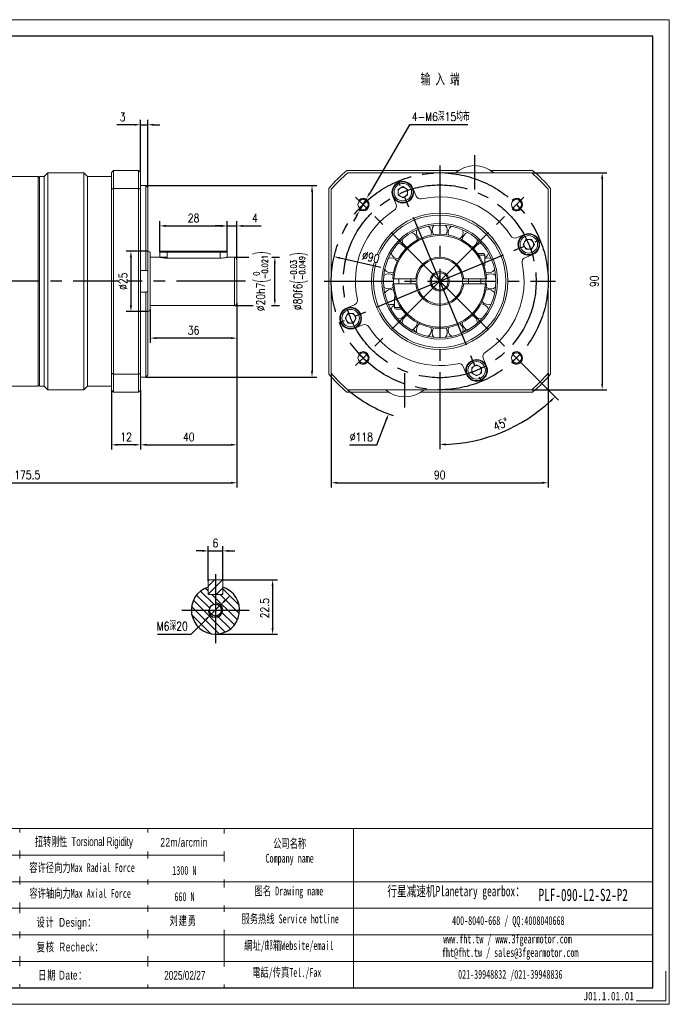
# Model space of a CAD drawing. Header units: millimetres. Extents: x 0 to 578, y 0 to 409.
# Tile 3 of 3: x 308 to 578, y 0 to 409. Entities that reach past the tile are written whole.
import ezdxf

# ---------------------------------------------------------------- set-up
doc = ezdxf.new("R2010")
doc.units = ezdxf.units.MM
doc.header["$LTSCALE"] = 1.5
doc.header["$PDSIZE"] = -1
doc.linetypes.add('CENTER2', pattern=[28.575, 19.05, -3.175, 3.175, -3.175])
for name, color, linetype in [('1轮廓实线层', 7, 'Continuous'), ('3中心线层', 1, 'CENTER2'), ('5剖面线层', 2, 'Continuous'), ('6文字层', 3, 'Continuous'), ('7标注层', 4, 'Continuous')]:
    doc.layers.add(name, color=color, linetype=linetype)
doc.layers.add('SLD-0', color=7, linetype='Continuous', lineweight=18)
doc.layers.add('图框_外框线', color=7, linetype='Continuous', lineweight=18)
doc.styles.get("Standard").update_dxf_attribs({"font": 'isocp.shx', "width": 0.707, "bigfont": 'hztxt.shx'})
doc.styles.add('TH_GBDIM', font='romans.shx', dxfattribs={"width": 0.8, "bigfont": 'gbcbig.shx'})
doc.styles.add('标准', font='arial.ttf', dxfattribs={"width": 0.667})
doc.styles.add('样式 1', font='txt', dxfattribs={"width": 0.8})
doc.dimstyles.new('TH_GBDIM', dxfattribs={"dimtxt": 3.5, "dimasz": 2.5, "dimexe": 2, "dimexo": 0, "dimgap": 1.5, "dimtad": 1, "dimdec": 1, "dimdsep": 46, "dimtxsty": 'TH_GBDIM', "dimcen": 2.5, "dimclrd": 130, "dimclre": 130, "dimclrt": 3, "dimadec": 0, "dimazin": 2, "dimtfac": 0.714286, "dimtdec": 1, "dimtmove": 0, "dimatfit": 3, "dimfxl": 1, "dimtzin": 0, "dimlwd": -1, "dimlwe": -1, "dimarcsym": 0})

# ---------------------------------------------------------------- blocks, each defined once
blk = doc.blocks.new('*D13')
at = {"layer": '7标注层', "color": 130}
for p, q in [((224.28, 259.98), (224.28, 214.38)), ((398.28, 257.32), (398.28, 214.38)), ((226.78, 216.38), (395.78, 216.38))]:
    blk.add_line(p, q, dxfattribs=at)
for points in [[(226.78, 216.8), (226.78, 215.96), (224.28, 216.38)], [(395.78, 215.96), (395.78, 216.8), (398.28, 216.38)]]:
    blk.add_solid(points, dxfattribs=at)
at = {"layer": 'Defpoints', "color": 0}
for p in [(224.28, 259.98), (398.28, 257.32), (398.28, 216.38)]:
    blk.add_point(p, dxfattribs=at)
at = {"layer": '7标注层', "color": 3, "insert": (311.28, 219.63), "char_height": 3.5, "attachment_point": 5, "style": 'TH_GBDIM'}
blk.add_mtext('{175.5}{}{}', dxfattribs=at)
blk = doc.blocks.new('*D14')
at = {"layer": '7标注层', "color": 130}
for p, q in [((383.86, 188.12), (381.36, 188.12)), ((386.36, 175.68), (386.36, 190.12)), ((386.36, 188.12), (392.36, 188.12)), ((392.36, 175.68), (392.36, 190.12)), ((394.86, 188.12), (397.36, 188.12))]:
    blk.add_line(p, q, dxfattribs=at)
for points in [[(383.86, 187.7), (383.86, 188.54), (386.36, 188.12)], [(394.86, 188.54), (394.86, 187.7), (392.36, 188.12)]]:
    blk.add_solid(points, dxfattribs=at)
at = {"layer": 'Defpoints', "color": 0}
for p in [(392.36, 188.12), (386.36, 175.68), (392.36, 175.68)]:
    blk.add_point(p, dxfattribs=at)
at = {"layer": '7标注层', "color": 3, "insert": (389.36, 191.37), "char_height": 3.5, "attachment_point": 5, "style": 'TH_GBDIM'}
blk.add_mtext('6', dxfattribs=at)
blk = doc.blocks.new('*D15')
at = {"layer": '7标注层', "color": 130}
for p, q in [((391.96, 176.08), (415.08, 176.08)), ((413.08, 173.58), (413.08, 156.08)), ((389.36, 153.58), (415.08, 153.58))]:
    blk.add_line(p, q, dxfattribs=at)
for points in [[(413.5, 173.58), (412.66, 173.58), (413.08, 176.08)], [(412.66, 156.08), (413.5, 156.08), (413.08, 153.58)]]:
    blk.add_solid(points, dxfattribs=at)
at = {"layer": 'Defpoints', "color": 0}
for p in [(391.96, 176.08), (389.36, 153.58), (413.08, 153.58)]:
    blk.add_point(p, dxfattribs=at)
at = {"layer": '7标注层', "color": 3, "insert": (409.83, 164.33), "char_height": 3.5, "attachment_point": 5, "rotation": 90, "style": 'TH_GBDIM'}
blk.add_mtext('22.5', dxfattribs=at)
blk = doc.blocks.new('*D16')
at = {"layer": '7标注层', "color": 130}
for p, q in [((437.43, 261.82), (437.43, 214.38)), ((527.43, 261.82), (527.43, 214.38)), ((439.93, 216.38), (524.93, 216.38))]:
    blk.add_line(p, q, dxfattribs=at)
for points in [[(439.93, 216.8), (439.93, 215.96), (437.43, 216.38)], [(524.93, 215.96), (524.93, 216.8), (527.43, 216.38)]]:
    blk.add_solid(points, dxfattribs=at)
at = {"layer": 'Defpoints', "color": 0}
for p in [(437.43, 261.82), (527.43, 261.82), (527.43, 216.38)]:
    blk.add_point(p, dxfattribs=at)
at = {"layer": '7标注层', "color": 3, "insert": (482.43, 219.63), "char_height": 3.5, "attachment_point": 5, "style": 'TH_GBDIM'}
blk.add_mtext('90', dxfattribs=at)
blk = doc.blocks.new('*D17')
at = {"layer": '7标注层', "color": 130}
for p, q in [((520.59, 344.98), (551.84, 344.98)), ((549.84, 342.48), (549.84, 257.48)), ((520.59, 254.98), (551.84, 254.98))]:
    blk.add_line(p, q, dxfattribs=at)
for points in [[(550.26, 342.48), (549.42, 342.48), (549.84, 344.98)], [(549.42, 257.48), (550.26, 257.48), (549.84, 254.98)]]:
    blk.add_solid(points, dxfattribs=at)
at = {"layer": 'Defpoints', "color": 0}
for p in [(520.59, 344.98), (520.59, 254.98), (549.84, 254.98)]:
    blk.add_point(p, dxfattribs=at)
at = {"layer": '7标注层', "color": 3, "insert": (546.59, 299.98), "char_height": 3.5, "attachment_point": 5, "rotation": 90, "style": 'TH_GBDIM'}
blk.add_mtext('90', dxfattribs=at)
blk = doc.blocks.new('*D18')
at = {"layer": '7标注层', "color": 130}
for p, q in [((469.86, 364.93), (453.37, 336.55)), ((494.07, 364.93), (469.86, 364.93)), ((449.1, 329.2), (452.12, 334.39)), ((447.85, 327.04), (446.59, 324.88))]:
    blk.add_line(p, q, dxfattribs=at)
for points in [[(453.01, 336.76), (453.73, 336.34), (452.12, 334.39)], [(448.21, 326.83), (447.48, 327.25), (449.1, 329.2)]]:
    blk.add_solid(points, dxfattribs=at)
at = {"layer": 'Defpoints', "color": 0}
for p in [(452.12, 334.39), (449.1, 329.2)]:
    blk.add_point(p, dxfattribs=at)
at = {"layer": '7标注层', "color": 3, "insert": (482.88, 368.21), "char_height": 3.5, "attachment_point": 5, "style": 'TH_GBDIM'}
blk.add_mtext('4-M6深15均布{}', dxfattribs=at)
blk = doc.blocks.new('*D23')
at = {"layer": '7标注层', "color": 130}
for p, q in [((397.28, 309.98), (403.23, 309.98)), ((412.76, 309.98), (416.01, 309.98)), ((414.01, 292.48), (414.01, 307.48)), ((397.28, 289.98), (404.97, 289.98)), ((412.65, 289.98), (416.01, 289.98))]:
    blk.add_line(p, q, dxfattribs=at)
for points in [[(414.42, 307.48), (413.59, 307.48), (414.01, 309.98)], [(413.59, 292.48), (414.42, 292.48), (414.01, 289.98)]]:
    blk.add_solid(points, dxfattribs=at)
at = {"layer": 'Defpoints', "color": 0}
for p in [(397.28, 309.98), (414.01, 309.98), (397.28, 289.98)]:
    blk.add_point(p, dxfattribs=at)
at = {"layer": '7标注层', "color": 3, "insert": (408.71, 299.98), "char_height": 3.5, "attachment_point": 5, "rotation": 90, "style": 'TH_GBDIM'}
blk.add_mtext('{\\A1;{%%c20}{}{h7\\H0.7143x;{\\H2x;\\W0.5;(}\\S 0^ -0.021;{\\H2x;\\W0.5;)}}}', dxfattribs=at)
blk = doc.blocks.new('*D24')
at = {"layer": '7标注层', "color": 130}
for p, q in [((391.78, 322.95), (389.28, 322.95)), ((394.28, 312.08), (394.28, 324.95)), ((394.28, 322.95), (398.28, 322.95)), ((398.28, 308.98), (398.28, 324.95)), ((400.78, 322.95), (408.28, 322.95))]:
    blk.add_line(p, q, dxfattribs=at)
for points in [[(391.78, 322.53), (391.78, 323.36), (394.28, 322.95)], [(400.78, 323.36), (400.78, 322.53), (398.28, 322.95)]]:
    blk.add_solid(points, dxfattribs=at)
at = {"layer": 'Defpoints', "color": 0}
for p in [(398.28, 322.95), (394.28, 312.08), (398.28, 308.98)]:
    blk.add_point(p, dxfattribs=at)
at = {"layer": '7标注层', "color": 3, "insert": (405.78, 326.2), "char_height": 3.5, "attachment_point": 5, "style": 'TH_GBDIM'}
blk.add_mtext('4', dxfattribs=at)
blk = doc.blocks.new('*D25')
at = {"layer": '7标注层', "color": 130}
for p, q in [((366.28, 312.08), (366.28, 324.95)), ((368.78, 322.95), (391.78, 322.95)), ((394.28, 312.08), (394.28, 324.95))]:
    blk.add_line(p, q, dxfattribs=at)
for points in [[(368.78, 323.36), (368.78, 322.53), (366.28, 322.95)], [(391.78, 322.53), (391.78, 323.36), (394.28, 322.95)]]:
    blk.add_solid(points, dxfattribs=at)
at = {"layer": 'Defpoints', "color": 0}
for p in [(394.28, 322.95), (366.28, 312.08), (394.28, 312.08)]:
    blk.add_point(p, dxfattribs=at)
at = {"layer": '7标注层', "color": 3, "insert": (380.28, 326.2), "char_height": 3.5, "attachment_point": 5, "style": 'TH_GBDIM'}
blk.add_mtext('28', dxfattribs=at)
blk = doc.blocks.new('*D26')
at = {"layer": '7标注层', "color": 130}
for p, q in [((398.28, 290.98), (398.28, 274.41)), ((362.28, 288.48), (362.28, 274.41)), ((395.78, 276.41), (364.78, 276.41))]:
    blk.add_line(p, q, dxfattribs=at)
for points in [[(364.78, 276.82), (364.78, 275.99), (362.28, 276.41)], [(395.78, 275.99), (395.78, 276.82), (398.28, 276.41)]]:
    blk.add_solid(points, dxfattribs=at)
at = {"layer": 'Defpoints', "color": 0}
for p in [(398.28, 290.98), (362.28, 288.48), (362.28, 276.41)]:
    blk.add_point(p, dxfattribs=at)
at = {"layer": '7标注层', "color": 3, "insert": (380.28, 279.66), "char_height": 3.5, "attachment_point": 5, "style": 'TH_GBDIM'}
blk.add_mtext('36', dxfattribs=at)
blk = doc.blocks.new('*D27')
at = {"layer": '7标注层', "color": 130}
for p, q in [((360.48, 339.73), (431.44, 339.73)), ((429.44, 337.23), (429.44, 262.73)), ((360.48, 260.23), (431.44, 260.23))]:
    blk.add_line(p, q, dxfattribs=at)
for points in [[(429.86, 337.23), (429.03, 337.23), (429.44, 339.73)], [(429.03, 262.73), (429.86, 262.73), (429.44, 260.23)]]:
    blk.add_solid(points, dxfattribs=at)
at = {"layer": 'Defpoints', "color": 0}
for p in [(360.48, 339.73), (360.48, 260.23), (429.44, 260.23)]:
    blk.add_point(p, dxfattribs=at)
at = {"layer": '7标注层', "color": 3, "insert": (424.14, 299.98), "char_height": 3.5, "attachment_point": 5, "rotation": 90, "style": 'TH_GBDIM'}
blk.add_mtext('{\\A1;{%%c80}{}{f6\\H0.7143x;{\\H2x;\\W0.5;(}\\S-0.03^ -0.049;{\\H2x;\\W0.5;)}}}', dxfattribs=at)
blk = doc.blocks.new('*D28')
at = {"layer": '7标注层', "color": 130}
for p, q in [((355.78, 364.93), (348.42, 364.93)), ((358.28, 345.18), (358.28, 366.93)), ((358.28, 364.93), (361.28, 364.93)), ((361.28, 338.93), (361.28, 366.93)), ((363.78, 364.93), (366.28, 364.93))]:
    blk.add_line(p, q, dxfattribs=at)
for points in [[(355.78, 364.51), (355.78, 365.34), (358.28, 364.93)], [(363.78, 365.34), (363.78, 364.51), (361.28, 364.93)]]:
    blk.add_solid(points, dxfattribs=at)
at = {"layer": 'Defpoints', "color": 0}
for p in [(361.28, 364.93), (358.28, 345.18), (361.28, 338.93)]:
    blk.add_point(p, dxfattribs=at)
at = {"layer": '7标注层', "color": 3, "insert": (350.85, 368.18), "char_height": 3.5, "attachment_point": 5, "style": 'TH_GBDIM'}
blk.add_mtext('3', dxfattribs=at)
blk = doc.blocks.new('*D29')
at = {"layer": '7标注层', "color": 130}
for p, q in [((398.28, 284.5), (398.28, 230.14)), ((358.28, 254.78), (358.28, 230.14)), ((360.78, 232.14), (395.78, 232.14))]:
    blk.add_line(p, q, dxfattribs=at)
for points in [[(360.78, 232.56), (360.78, 231.72), (358.28, 232.14)], [(395.78, 231.72), (395.78, 232.56), (398.28, 232.14)]]:
    blk.add_solid(points, dxfattribs=at)
at = {"layer": 'Defpoints', "color": 0}
for p in [(398.28, 284.5), (358.28, 254.78), (398.28, 232.14)]:
    blk.add_point(p, dxfattribs=at)
at = {"layer": '7标注层', "color": 3, "insert": (378.28, 235.39), "char_height": 3.5, "attachment_point": 5, "style": 'TH_GBDIM'}
blk.add_mtext('40', dxfattribs=at)
blk = doc.blocks.new('*D30')
at = {"layer": '7标注层', "color": 130}
for p, q in [((346.28, 254.78), (346.28, 230.14)), ((358.28, 254.78), (358.28, 230.14)), ((355.78, 232.14), (348.78, 232.14))]:
    blk.add_line(p, q, dxfattribs=at)
for points in [[(348.78, 232.56), (348.78, 231.72), (346.28, 232.14)], [(355.78, 231.72), (355.78, 232.56), (358.28, 232.14)]]:
    blk.add_solid(points, dxfattribs=at)
at = {"layer": 'Defpoints', "color": 0}
for p in [(346.28, 254.78), (358.28, 254.78), (346.28, 232.14)]:
    blk.add_point(p, dxfattribs=at)
at = {"layer": '7标注层', "color": 3, "insert": (352.28, 235.39), "char_height": 3.5, "attachment_point": 5, "style": 'TH_GBDIM'}
blk.add_mtext('12', dxfattribs=at)
blk = doc.blocks.new('*D31')
at = {"layer": '7标注层', "color": 130}
for p, q in [((393.26, 167.45), (395.04, 169.22)), ((391.49, 165.69), (387.23, 161.46)), ((379.29, 153.58), (385.46, 159.7)), ((365.38, 153.58), (379.29, 153.58))]:
    blk.add_line(p, q, dxfattribs=at)
for points in [[(392.97, 167.75), (393.56, 167.16), (391.49, 165.69)], [(385.75, 159.41), (385.16, 160), (387.23, 161.46)]]:
    blk.add_solid(points, dxfattribs=at)
at = {"layer": 'Defpoints', "color": 0}
for p in [(391.49, 165.69), (387.23, 161.46)]:
    blk.add_point(p, dxfattribs=at)
at = {"layer": '7标注层', "color": 3, "insert": (371.44, 156.86), "char_height": 3.5, "attachment_point": 5, "style": 'TH_GBDIM'}
blk.add_mtext('{M6深20}{}{}', dxfattribs=at)
blk = doc.blocks.new('*D33')
at = {"layer": '7标注层', "color": 130}
for p, q in [((482.43, 297.48), (482.43, 302.48)), ((479.93, 299.98), (484.93, 299.98)), ((456.27, 232.14), (460.3, 242.6)), ((445.05, 232.14), (456.27, 232.14))]:
    blk.add_line(p, q, dxfattribs=at)
blk.add_arc((482.43, 299.98), 59, 229.7039, 250.858, dxfattribs=at)
blk.add_solid([(460.69, 242.45), (459.92, 242.75), (461.2, 244.93)], dxfattribs=at)
at = {"layer": 'Defpoints', "color": 0}
for p in [(503.65, 355.03), (461.2, 244.93)]:
    blk.add_point(p, dxfattribs=at)
at = {"layer": '7标注层', "color": 3, "insert": (449.91, 235.39), "char_height": 3.5, "attachment_point": 5, "style": 'TH_GBDIM'}
blk.add_mtext('∅118', dxfattribs=at)
blk = doc.blocks.new('*D34')
at = {"color": 130}
for p, q in [((517.37, 265.04), (531.72, 250.68)), ((482.43, 251.98), (482.43, 230.27))]:
    blk.add_line(p, q, dxfattribs=at)
blk.add_arc((482.43, 299.98), 67.71, 272.1155, 312.8845, dxfattribs=at)
for points in [[(528.8, 250.06), (528.22, 250.66), (530.31, 252.1)], [(484.92, 232.73), (484.94, 231.9), (482.43, 232.27)]]:
    blk.add_solid(points, dxfattribs=at)
at = {"layer": 'Defpoints', "color": 0}
for p in [(482.43, 347.98), (482.43, 299.98), (517.37, 265.04), (482.43, 251.98), (499.95, 234.57)]:
    blk.add_point(p, dxfattribs=at)
at = {"color": 3, "insert": (507.78, 240.71), "char_height": 3.5, "attachment_point": 5, "rotation": 23.1623, "style": 'TH_GBDIM'}
blk.add_mtext('45%%d', dxfattribs=at)
blk = doc.blocks.new('*D37')
at = {"layer": '7标注层', "color": 130}
blk.add_line((458, 305.68), (441.04, 309.64), dxfattribs=at)
blk.add_solid([(441.13, 310.04), (440.95, 309.23), (438.61, 310.2)], dxfattribs=at)
at = {"layer": 'Defpoints', "color": 0}
for p in [(438.61, 310.2), (526.25, 289.75)]:
    blk.add_point(p, dxfattribs=at)
at = {"layer": '7标注层', "color": 3, "insert": (453.84, 309.99), "char_height": 3.5, "attachment_point": 5, "rotation": 346.8658, "style": 'TH_GBDIM'}
blk.add_mtext('∅90', dxfattribs=at)
blk = doc.blocks.new('*D38')
at = {"layer": '7标注层', "color": 130}
for p, q in [((361.28, 312.48), (352.29, 312.48)), ((354.29, 309.98), (354.29, 289.98)), ((361.28, 287.48), (352.29, 287.48))]:
    blk.add_line(p, q, dxfattribs=at)
for points in [[(354.7, 309.98), (353.87, 309.98), (354.29, 312.48)], [(353.87, 289.98), (354.7, 289.98), (354.29, 287.48)]]:
    blk.add_solid(points, dxfattribs=at)
at = {"layer": 'Defpoints', "color": 0}
for p in [(361.28, 312.48), (354.29, 287.48), (361.28, 287.48)]:
    blk.add_point(p, dxfattribs=at)
at = {"layer": '7标注层', "color": 3, "insert": (351.04, 299.98), "char_height": 3.5, "attachment_point": 5, "rotation": 90, "style": 'TH_GBDIM'}
blk.add_mtext('{%%c25}{}{}', dxfattribs=at)

msp = doc.modelspace()

# ---------------------------------------------------------------- hatches: boundary and pattern name
at = {"layer": '5剖面线层'}
h = msp.add_hatch(dxfattribs=at)
h.set_pattern_fill('ANSI31', color=256, scale=0.75, style=0)
h.set_pattern_definition([(45, (-3.5368, -111.977), (-1.683798, 1.683798), [])])
h.paths.add_polyline_path([(389.359603, 170.078305), (391.959603, 170.078305), (392.359603, 170.478305), (392.359603, 173.16131), (392.359603, 175.678305), (391.959603, 176.078305), (389.359603, 176.078305)])
h.paths.add_polyline_path([(389.359603, 176.078305), (386.759603, 176.078305), (386.359603, 175.678305), (386.359603, 170.478305), (386.759603, 170.078305), (389.359603, 170.078305)])
h = msp.add_hatch(dxfattribs=at)
h.set_pattern_fill('ANSI31', color=256, scale=0.75, angle=90, style=0)
h.set_pattern_definition([(135, (-3.5368, -111.977), (-1.683798, -1.683798), [])])
h.paths.add_polyline_path([(392.359603, 163.578305), (399.359603, 163.578305, 0.3275382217), (392.359603, 173.117697), (392.359603, 170.078305), (389.359603, 170.078305), (389.359603, 166.578305, -0.4142135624)])
h.paths.add_polyline_path([(392.359603, 163.578305, -0.4142135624), (389.359603, 160.578305), (389.359603, 153.578305, 0.4142135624), (399.359603, 163.578305)])
h.paths.add_polyline_path([(386.359603, 163.578305), (379.359603, 163.578305, 0.4142135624), (389.359603, 153.578305), (389.359603, 160.578305, -0.4142135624)])
h.paths.add_polyline_path([(386.859603, 163.578305, -0.4142135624), (389.359603, 166.078305), (389.359603, 170.078305), (386.359603, 170.078305), (386.359603, 173.117697, 0.3275382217), (379.359603, 163.578305)])
h.paths.add_polyline_path([(389.359603, 166.578305), (389.359603, 166.078305, -0.4142135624), (391.859603, 163.578305), (392.359603, 163.578305, 0.4142135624)])
h.paths.add_polyline_path([(392.359603, 163.578305), (391.859603, 163.578305, -0.4142135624), (389.359603, 161.078305), (389.359603, 160.578305, 0.4142135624)], flags=17)
h.paths.add_polyline_path([(386.859603, 163.578305), (386.359603, 163.578305, 0.4142135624), (389.359603, 160.578305), (389.359603, 161.078305, -0.4142135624)], flags=17)

# ---------------------------------------------------------------- linework, layer by layer
at = {"color": 7, "linetype": 'Continuous', "lineweight": 15}
for p, q in [((315.783232, 256.47882), (315.783232, 343.478817)), ((316.283232, 343.478817), (316.283232, 256.47882)), ((318.283233, 343.478817), (318.283233, 256.47882)), ((319.783233, 344.978816), (319.783233, 254.978817)), ((334.783233, 299.978818), (334.783233, 344.978816)), ((336.283233, 343.478817), (336.283233, 256.47882)), ((346.283234, 338.209696), (346.283234, 345.17882)), ((347.083232, 345.978819), (347.083232, 338.501539)), ((357.483233, 345.978819), (347.083232, 345.978819)), ((357.483233, 338.501539), (357.483233, 345.978819)), ((358.283232, 345.17882), (358.283232, 338.209696)), ((443.905533, 345.978819), (490.24494, 345.978819)), ((444.270686, 344.978817), (520.58582, 344.978817)), ((503.611565, 345.978819), (520.950973, 345.978819)), ((358.283232, 339.725691), (360.483232, 339.725691)), ((360.483232, 304.471693), (360.483232, 339.725691)), ((465.120916, 338.088699), (467.120916, 339.243401)), ((467.120916, 339.243401), (469.120915, 338.088699)), ((346.283234, 261.747941), (346.283234, 338.209696)), ((347.083232, 338.501539), (357.483233, 338.501539)), ((347.083232, 338.501539), (347.083232, 261.456098)), ((357.483233, 261.456098), (357.483233, 338.501539)), ((358.283232, 338.209696), (358.283232, 261.747941)), ((361.283234, 338.933695), (361.283234, 304.355771)), ((436.428253, 261.456098), (436.428253, 338.501539)), ((437.428251, 261.821251), (437.428251, 338.136386)), ((462.963459, 335.211925), (464.331713, 331.908667)), ((465.120916, 335.7793), (465.120916, 338.088699)), ((467.120916, 334.6246), (465.120916, 335.7793)), ((469.120915, 335.7793), (467.120916, 334.6246)), ((469.120915, 338.088699), (469.120915, 335.7793)), ((472.646628, 335.352817), (471.278374, 338.656075)), ((527.428255, 338.136386), (527.428255, 261.821251)), ((528.428253, 338.501539), (528.428253, 261.456098)), ((517.66136, 319.443613), (514.3581, 318.07536)), ((473.061562, 317.081891), (473.062816, 317.17043)), ((498.043689, 317.17043), (498.040111, 317.319935)), ((517.074034, 315.286156), (518.228732, 317.286156)), ((518.228732, 313.286155), (517.074034, 315.286156)), ((518.228732, 317.286156), (520.538137, 317.286156)), ((520.538137, 317.286156), (521.692835, 315.286156)), ((521.692835, 315.286156), (520.538137, 313.286155)), ((362.283233, 311.478818), (362.283233, 299.978818)), ((369.283234, 312.078818), (366.283232, 312.078818)), ((366.683231, 312.478818), (369.283234, 312.478818)), ((369.283234, 312.478818), (391.283234, 312.478818)), ((369.283234, 312.078818), (369.283234, 312.478818)), ((391.283234, 312.078818), (369.283234, 312.078818)), ((369.283234, 312.078818), (369.283234, 309.561823)), ((391.283234, 312.478818), (393.883233, 312.478818)), ((391.283234, 312.478818), (391.283234, 312.078818)), ((394.283233, 312.078818), (391.283234, 312.078818)), ((391.283234, 312.078818), (391.283234, 309.561823)), ((498.17627, 311.478819), (500.553253, 311.478819)), ((501.178254, 310.853818), (498.614185, 310.853818)), ((517.802254, 309.760444), (521.10551, 311.128698)), ((520.538137, 313.286155), (518.228732, 313.286155)), ((391.283234, 309.561823), (369.283234, 309.561823)), ((397.283231, 299.978818), (397.283231, 309.978818)), ((398.283233, 308.978818), (398.283233, 299.978818)), ((501.178254, 306.478818), (500.81303, 306.478818)), ((360.483232, 304.471693), (358.283232, 304.471693)), ((361.283234, 295.601866), (361.283234, 304.355771)), ((334.783233, 254.978817), (334.783233, 299.978818)), ((362.283233, 299.978818), (362.283233, 288.478817)), ((397.283233, 289.978818), (397.283231, 299.978818)), ((398.283233, 299.978818), (398.283233, 290.978818)), ((463.261586, 299.978819), (463.28795, 300.983749)), ((463.28795, 298.973889), (463.261586, 299.978819)), ((472.478379, 300.978818), (463.454588, 300.978818)), ((463.454588, 298.978818), (472.478379, 298.978818)), ((501.401918, 300.978818), (492.378127, 300.978818)), ((492.378127, 298.978818), (501.401918, 298.978818)), ((358.283232, 295.485943), (360.483232, 295.485943)), ((360.483232, 260.231942), (360.483232, 295.485943)), ((361.283234, 295.601866), (361.283234, 261.023942)), ((447.054252, 290.197193), (443.750997, 288.828939)), ((463.678252, 293.478818), (464.043476, 293.478818)), ((443.163671, 284.671482), (444.318369, 286.671482)), ((444.318369, 286.671482), (446.627774, 286.671482)), ((446.627774, 286.671482), (447.782472, 284.671482)), ((463.678252, 289.103819), (466.242321, 289.103819)), ((466.680237, 288.478818), (464.303254, 288.478818)), ((444.318369, 282.671481), (443.163671, 284.671482)), ((446.627774, 282.671481), (444.318369, 282.671481)), ((447.782472, 284.671482), (446.627774, 282.671481)), ((447.195147, 280.514024), (450.498406, 281.882277)), ((473.062816, 282.787207), (473.061562, 282.875746)), ((498.040111, 282.637702), (498.043689, 282.787207)), ((501.893048, 264.745712), (500.524793, 268.048972)), ((346.283234, 254.778817), (346.283234, 261.747941)), ((357.483233, 261.456098), (347.083232, 261.456098)), ((347.083232, 261.456098), (347.083232, 253.978818)), ((357.483233, 253.978818), (357.483233, 261.456098)), ((358.283232, 261.747941), (358.283232, 254.778817)), ((492.209878, 264.604818), (493.578133, 261.301562)), ((495.735591, 264.178339), (497.73559, 265.333038)), ((495.735591, 261.868935), (495.735591, 264.178339)), ((497.73559, 260.714237), (495.735591, 261.868935)), ((497.73559, 265.333038), (499.73559, 264.178339)), ((499.73559, 261.868935), (497.73559, 260.714237)), ((499.73559, 264.178339), (499.73559, 261.868935)), ((360.483232, 260.231942), (358.283232, 260.231942)), ((347.083232, 253.978818), (357.483233, 253.978818)), ((461.244941, 253.978819), (443.905533, 253.978819)), ((520.58582, 254.978817), (444.270686, 254.978817)), ((520.950973, 253.978819), (474.611566, 253.978819)), ((386.759603, 176.078305), (386.359603, 175.678305)), ((386.359603, 170.478305), (386.359603, 175.678305)), ((386.759603, 176.078305), (391.959603, 176.078305)), ((392.359603, 175.678305), (391.959603, 176.078305)), ((392.359603, 175.678305), (392.359603, 170.478305)), ((386.359603, 173.16131), (386.359603, 170.078305)), ((392.359603, 170.078305), (392.359603, 173.16131)), ((386.359603, 170.478305), (386.759603, 170.078305)), ((392.359603, 170.078305), (386.359603, 170.078305)), ((386.759603, 170.078305), (391.959603, 170.078305)), ((391.959603, 170.078305), (392.359603, 170.478305))]:
    msp.add_line(p, q, dxfattribs=at)
at = {"color": 7, "linetype": 'Continuous', "lineweight": 15, "flags": 128}
msp.add_lwpolyline([(501.568769, 300.979708), (501.59492, 299.978819), (501.568769, 298.977931)], dxfattribs=at)
at = {"color": 7, "linetype": 'Continuous', "lineweight": 15}
for centre, radius in [((467.120916, 336.934), 4.25), ((467.120916, 336.934), 3.625), ((450.608448, 331.798624), 2.1), ((514.248058, 331.798624), 2.1), ((482.428253, 299.978818), 28.3), ((482.428253, 299.978818), 27.5), ((482.428253, 299.978818), 24), ((482.428253, 299.978818), 23.333333), ((519.383434, 315.286156), 4.25), ((519.383434, 315.286156), 3.625), ((482.428253, 299.978818), 4), ((482.428253, 299.978818), 3.5), ((445.473072, 284.671481), 4.25), ((445.473072, 284.671481), 3.625), ((450.608448, 268.159013), 2.1), ((514.248058, 268.159013), 2.1), ((497.73559, 263.023637), 4.25), ((497.73559, 263.023637), 3.625)]:
    msp.add_circle(centre, radius, dxfattribs=at)
msp.add_circle((389.359603, 163.578305), 2.5)
for centre, radius, start, end in [((496.928253, 335.812152), 12.166667, 48.88790956, 131.11209044), ((482.428253, 299.978818), 60, 129.94450519, 140.05549481), ((482.428253, 299.978818), 59, 130.29614333, 139.70385667), ((482.428253, 299.978818), 59, 40.29614333, 49.70385667), ((482.428253, 299.978818), 60, 39.94450519, 50.05549481), ((467.120916, 336.934), 4.5, 22.5, 202.5), ((467.120916, 336.934), 4.5, 202.5, 22.5), ((467.120916, 336.934), 2, 120, 180), ((467.120916, 336.934), 2, 180, 240), ((467.120916, 336.934), 2, 60, 120), ((467.120916, 336.934), 2, 240, 300), ((467.120916, 336.934), 2, 360, 60), ((467.120916, 336.934), 2, 300, 360), ((474.494387, 336.118184), 2, 202.5, 282.38201935), ((462.483953, 331.1433), 2, 302.61798065, 22.5), ((482.428253, 299.978818), 35, 32.61798065, 102.38201935), ((482.428253, 299.978818), 35, 122.61798065, 192.38201935), ((475.861642, 320.188769), 3.125, 0, 56.74217776), ((482.428253, 321.228818), 3.125, 141.25782224, 217.62353734), ((482.428253, 321.228818), 3.125, 0, 38.74217776), ((488.994864, 320.188769), 3.125, 123.25782224, 199.62353734), ((482.428253, 299.978818), 19.5, 2.93953449, 177.06046551), ((482.428253, 299.978818), 19, 3.01696131, 176.98303869), ((469.937816, 317.17043), 3.125, 0, 74.74217776), ((475.861642, 320.188769), 3.125, 159.25782224, 235.62353734), ((475.861642, 320.188769), 3.125, 340.37646266, 0), ((482.428253, 321.228818), 3.125, 322.37646266, 0), ((488.994864, 320.188769), 3.125, 304.37646266, 0), ((494.91869, 317.17043), 3.125, 105.25782224, 181.62353734), ((488.994864, 320.188769), 3.125, 0, 20.74217776), ((513.592734, 319.923119), 2, 212.61798065, 292.5), ((519.383434, 315.286156), 4.5, 112.5, 292.5), ((519.383434, 315.286156), 4.5, 292.5, 112.5), ((465.236642, 312.469255), 3.125, 16.37646266, 92.74217776), ((469.937816, 317.17043), 3.125, 177.25782224, 253.62353734), ((494.91869, 317.17043), 3.125, 286.37646266, 0), ((499.619864, 312.469255), 3.125, 87.25782224, 163.62353734), ((519.383434, 315.286156), 2, 150, 210), ((519.383434, 315.286156), 2, 90, 150), ((519.383434, 315.286156), 2, 30, 90), ((519.383434, 315.286156), 2, 330, 30), ((361.283233, 311.478818), 1, 0, 90), ((465.236642, 312.469255), 3.125, 195.25782224, 271.62353734), ((500.553253, 310.853818), 0.625, 0, 90), ((499.619864, 312.469255), 3.125, 299.91300124, 344.74217776), ((519.383434, 315.286156), 2, 210, 270), ((519.383434, 315.286156), 2, 270, 330), ((397.283233, 308.978818), 1, 0, 90), ((462.218302, 306.54543), 3.125, 34.37646266, 110.74217776), ((482.428253, 299.978818), 10, 5.73917048, 174.26082952), ((482.428253, 299.978818), 9.5, 6.04232842, 173.95767158), ((502.638204, 306.54543), 3.125, 69.25782224, 117.85167874), ((482.428253, 299.978818), 35, 302.61798065, 12.38201935), ((518.567619, 307.912685), 2, 112.5, 192.38201935), ((461.178253, 299.978818), 3.125, 52.37646266, 128.74217776), ((462.218302, 306.54543), 3.125, 213.25782224, 289.62353734), ((502.638204, 306.54543), 3.125, 250.37646266, 326.74217776), ((503.678253, 299.978818), 3.125, 51.25782224, 127.62353734), ((482.428253, 299.978818), 19.5, 182.93953449, 357.06046551), ((482.428253, 299.978818), 19, 183.01696131, 356.98303869), ((482.428253, 299.978818), 10, 185.73917048, 354.26082952), ((482.428253, 299.978818), 9.5, 173.95767158, 186.04232842), ((482.428253, 299.978818), 9.5, 186.04232842, 353.95767158), ((482.428253, 299.978818), 9.5, 353.95767158, 6.04232842), ((461.178253, 299.978818), 3.125, 231.25782224, 307.62353734), ((462.218302, 293.412207), 3.125, 70.37646266, 146.74217776), ((502.638204, 293.412207), 3.125, 33.25782224, 109.62353734), ((503.678253, 299.978818), 3.125, 232.37646266, 308.74217776), ((397.283233, 290.978818), 1, 270, 0), ((446.288887, 292.044952), 2, 292.5, 12.38201935), ((462.218302, 293.412207), 3.125, 249.25782224, 297.85167874), ((465.236642, 287.488382), 3.125, 119.91300124, 164.74217776), ((499.619864, 287.488382), 3.125, 15.25782224, 91.62353734), ((502.638204, 293.412207), 3.125, 214.37646266, 290.74217776), ((361.283233, 288.478818), 1, 270, 0), ((445.473072, 284.671481), 4.5, 112.5, 292.5), ((445.473072, 284.671481), 2, 90, 150), ((445.473072, 284.671481), 4.5, 292.5, 112.5), ((445.473072, 284.671481), 2, 30, 90), ((464.303253, 289.103818), 0.625, 180, 270), ((465.236642, 287.488382), 3.125, 267.25782224, 343.62353734), ((499.619864, 287.488382), 3.125, 196.37646266, 272.74217776), ((445.473072, 284.671481), 2, 150, 210), ((445.473072, 284.671481), 2, 210, 270), ((445.473072, 284.671481), 2, 270, 330), ((445.473072, 284.671481), 2, 330, 30), ((451.263772, 280.034518), 2, 32.61798065, 112.5), ((469.937816, 282.787207), 3.125, 106.37646266, 182.74217776), ((469.937816, 282.787207), 3.125, 285.25782224, 0), ((475.861642, 279.768867), 3.125, 124.37646266, 200.74217776), ((488.994864, 279.768867), 3.125, 0, 55.62353734), ((494.91869, 282.787207), 3.125, 178.37646266, 254.74217776), ((494.91869, 282.787207), 3.125, 0, 73.62353734), ((482.428253, 299.978818), 35, 212.61798065, 282.38201935), ((469.850356, 277.452467), 3, 28.07445321, 58.98077079), ((475.861642, 279.768867), 3.125, 303.25782224, 0), ((475.861642, 279.768867), 3.125, 0, 19.62353734), ((482.428253, 278.728818), 3.125, 142.37646266, 218.74217776), ((482.428253, 278.728818), 3.125, 321.25782224, 0), ((482.428253, 278.728818), 3.125, 0, 37.62353734), ((488.994864, 279.768867), 3.125, 160.37646266, 236.74217776), ((488.994864, 279.768867), 3.125, 339.25782224, 0), ((495.00615, 277.452467), 3, 121.01922921, 151.92554679), ((502.372553, 268.814337), 2, 122.61798065, 202.5), ((490.362119, 263.839453), 2, 22.5, 102.38201935), ((497.73559, 263.023637), 4.5, 22.5, 202.5), ((482.428253, 299.978818), 60, 219.94450519, 230.05549481), ((482.428253, 299.978818), 59, 220.29614333, 229.70385667), ((497.73559, 263.023637), 4.5, 202.5, 22.5), ((497.73559, 263.023637), 2, 120, 180), ((497.73559, 263.023637), 2, 180, 240), ((497.73559, 263.023637), 2, 60, 120), ((497.73559, 263.023637), 2, 360, 60), ((497.73559, 263.023637), 2, 300, 360), ((482.428253, 299.978818), 59, 310.29614333, 319.70385667), ((482.428253, 299.978818), 60, 309.94450519, 320.05549481), ((497.73559, 263.023637), 2, 240, 300), ((467.928253, 264.145485), 12.166667, 228.88790956, 311.11209044)]:
    msp.add_arc(centre, radius, start, end, dxfattribs=at)
at = {"color": 4}
for centre, radius, start, end in [((450.608448, 331.798624), 2.5, 226.59175418, 135), ((514.248058, 331.798624), 2.5, 225, 136.59175418), ((450.608448, 268.159013), 2.5, 225, 133.40824582), ((514.248058, 268.159013), 2.5, 223.40824582, 135), ((389.359603, 163.578305), 3, 180, 90)]:
    msp.add_arc(centre, radius, start, end, dxfattribs=at)
msp.add_arc((389.359603, 163.578305), 10, 107.45760312, 72.54239688)
at = {"color": 7, "linetype": 'Continuous', "lineweight": 15}
for points in [[(315.783232, 343.478817), (272.283232, 343.478817)], [(316.283232, 342.97882), (315.783232, 343.478817)], [(318.283233, 343.478817), (316.283232, 343.478817)], [(319.783233, 344.978816), (318.283233, 343.478817)], [(334.783233, 344.978816), (319.783233, 344.978816)], [(336.283233, 343.478817), (334.783233, 344.978816)], [(346.283234, 343.478817), (336.283233, 343.478817)], [(347.083232, 345.978819), (346.283234, 345.17882)], [(357.483233, 345.978819), (358.283232, 345.17882)], [(360.483232, 339.725691), (361.283234, 338.933695)], [(346.283234, 338.209696), (347.083232, 338.501539)], [(358.283232, 338.209696), (357.483233, 338.501539)], [(366.683231, 312.478818), (366.283232, 312.078818)], [(366.283232, 312.078818), (366.283232, 309.978818)], [(394.283233, 312.078818), (393.883233, 312.478818)], [(394.283233, 309.978818), (394.283233, 312.078818)], [(501.178254, 306.478818), (501.178254, 310.853818)], [(369.283232, 309.978818), (362.283233, 309.978818)], [(397.283231, 309.978818), (394.283233, 309.978818)], [(361.283234, 304.355771), (360.483232, 304.471693)], [(463.454588, 300.978818), (462.953911, 300.978818)], [(462.953911, 298.978818), (463.454588, 298.978818)], [(465.428252, 300.978818), (465.428252, 298.978818)], [(470.428253, 298.978818), (470.428253, 300.978818)], [(472.981031, 300.978818), (472.478379, 300.978818)], [(472.478379, 298.978818), (472.981031, 298.978818)], [(492.378127, 300.978818), (491.875475, 300.978818)], [(491.875475, 298.978818), (492.378127, 298.978818)], [(494.428253, 300.978818), (494.428253, 298.978818)], [(499.428254, 298.978818), (499.428254, 300.978818)], [(501.902596, 300.978818), (501.401918, 300.978818)], [(501.401918, 298.978818), (501.902596, 298.978818)], [(360.483232, 295.485943), (361.283234, 295.601866)], [(463.678252, 293.478818), (463.678252, 289.103819)], [(362.283233, 289.978818), (397.283956, 289.978818)], [(346.283234, 261.747941), (347.083232, 261.456098)], [(358.283232, 261.747941), (357.483233, 261.456098)], [(361.283234, 261.023942), (360.483232, 260.231942)], [(272.283232, 256.47882), (315.783232, 256.47882)], [(315.783232, 256.47882), (316.283232, 256.978817)], [(316.283232, 256.47882), (318.283233, 256.47882)], [(318.283233, 256.47882), (319.783233, 254.978817)], [(319.783233, 254.978817), (334.783233, 254.978817)], [(334.783233, 254.978817), (336.283233, 256.47882)], [(336.283233, 256.47882), (346.283234, 256.47882)], [(346.283234, 254.778817), (347.083232, 253.978818)], [(358.283232, 254.778817), (357.483233, 253.978818)]]:
    msp.add_open_spline(points, degree=1, dxfattribs=at)
for points, knots in [([(369.283234, 309.561823), (368.953117, 309.571089), (368.293188, 309.589611), (367.407258, 309.718702), (366.728402, 309.860838), (366.326906, 309.96677), (366.320674, 309.968634), (366.318134, 309.969393)], [0, 0, 0, 0, 0.2093536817, 0.4185138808, 0.6326302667, 0.8502727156, 1, 1, 1, 1]), ([(394.248334, 309.969393), (394.258482, 309.97213), (394.30212, 309.983901), (394.049592, 309.915037), (393.513552, 309.787562), (392.700377, 309.643881), (391.906155, 309.569416), (391.424169, 309.563541), (391.283234, 309.561823)], [0, 0, 0, 0, 0.0626064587, 0.2692350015, 0.4780412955, 0.6935332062, 0.9103881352, 1, 1, 1, 1])]:
    msp.add_open_spline(points, degree=3, knots=knots, dxfattribs=at)
at = {"layer": '3中心线层', "ltscale": 0.5}
for p, q in [((496.928252, 352.351622), (496.928252, 337.177094)), ((467.928254, 247.606015), (467.928254, 262.780543))]:
    msp.add_line(p, q, dxfattribs=at)
at = {"layer": '3中心线层'}
for p, q in [((482.428253, 347.978818), (482.428253, 251.978818)), ((482.428253, 299.978818), (465.265054, 341.414446)), ((482.428253, 299.978818), (447.484863, 334.922209)), ((482.428253, 299.978818), (517.371644, 334.922209)), ((482.428253, 299.978818), (523.863881, 317.142017)), ((401.815331, 299.978818), (218.577953, 299.978818)), ((434.428253, 299.978818), (530.428253, 299.978818)), ((482.428253, 299.978818), (440.992625, 282.815619)), ((482.428253, 299.978818), (447.484863, 265.035428)), ((482.428253, 299.978818), (517.371644, 265.035428)), ((482.428253, 299.978818), (499.591452, 258.543191)), ((389.359603, 178.437786), (389.359603, 149.578305)), ((375.359603, 163.578305), (403.359603, 163.578305))]:
    msp.add_line(p, q, dxfattribs=at)
for radius in [45, 40]:
    msp.add_circle((482.428253, 299.978818), radius, dxfattribs=at)
at = {"layer": '图框_外框线'}
for p, q in [((51.031096, 72.900613), (570.823637, 72.900613)), ((308.135523, 72.900613), (308.135523, 7.243616)), ((361.249393, 72.900613), (361.249393, 6.877393)), ((392.977904, 72.900613), (392.977904, 6.877393)), ((446.64776, 72.900613), (446.64776, 6.877393)), ((100.843819, 61.884613), (392.977904, 61.884613)), ((51.031096, 50.868613), (570.823637, 50.868613)), ((100.843819, 39.852613), (570.823637, 39.852613)), ((100.843819, 28.836613), (570.823637, 28.836613)), ((100.843819, 17.820613), (570.823637, 17.820613))]:
    msp.add_line(p, q, dxfattribs=at)
at = {"layer": '图框_外框线', "color": 3}
msp.add_lwpolyline([(0, 0), (577.70103, 0), (577.70103, 408.517157), (0, 408.517157)], close=True, dxfattribs=at)
at = {"layer": '图框_外框线', "color": 3, "lineweight": 25}
msp.add_lwpolyline([(34.386966, 6.877393), (570.823637, 6.877393), (570.823637, 401.639764), (34.386966, 401.639764)], close=True, dxfattribs=at)
at = {"layer": '图框_外框线', "color": 3}
msp.add_lwpolyline([(576.325551, 13.754786), (576.325551, 1.375479), (563.946244, 1.375479)], dxfattribs=at)

# ---------------------------------------------------------------- texts
at = {"color": 3, "insert": (474.505417, 386.216518), "char_height": 5, "width": 20.39929401, "attachment_point": 1}
msp.add_mtext('输 入 端', dxfattribs=at)
at = {"layer": '6文字层', "insert": (542.06218, 5.166366), "char_height": 3.5, "width": 43.30442304, "attachment_point": 1, "style": '样式 1'}
msp.add_mtext('J01.1.01.0{\\f宋体|b0|i0|c0|p2;1}', dxfattribs=at)
at = {"layer": 'SLD-0', "color": 1, "attachment_point": 2, "style": '标准'}
for s, insert, char_height, width in [('{\\fSimSun|b1|i0|c134|p2;公司名称\\PCompany name}', (420.153225, 68.551709), 3.672, 46.96004892), ('{\\fSimSun|b1|i0|c134|p2;图名 Drawing name}', (419.852028, 48.837969), 3.672, 46.96004892), ('{\\fSimSun|b1|i0|c134|p2;  \\H1.1667x;行星减速机Planetary gearbox\\fSimSun|b0|i0|c134|p2;：}', (487.547647, 49.121219), 3.672, 67.80032422), ('\\pxt3.6;{\\fSimSun|b1|i0|c134|p2;\\C256;PLF-090-L2-S2-P2}', (541.986833, 47.9513), 5.1, 46.96004892), ('{\\fSimSun|b1|i0|c134|p2;服务热线 Service hotline}', (420.372742, 37.291441), 3.672, 46.96004892), ('{\\fSimSun|b1|i0|c134|p2;400-8040-668 / QQ:4008040668}', (510.888932, 36.589806), 3.672, 81.95603321), ('{\\fSimSun|b1|i0|c134|p2;www.fht.tw / www.3fgearmotor.com }', (510.550354, 28.941524), 3.672, 61.90212603), ('{\\fSimSun|b1|i0|c134|p2;網址/邮箱Website/email}', (419.800977, 26.228279), 3.672, 46.96004892), ('\\pxt12;{\\fSimSun|b1|i0|c134|p2;fht@fht.tw / sales@3fgearmotor.com }', (511.669432, 23.35004), 3.672, 78.02385943), ('{\\fSimSun|b1|i0|c134|p2;電話/传真Tel./Fax}', (418.978285, 15.078862), 3.672, 46.96004892), ('{\\fSimSun|b1|i0|c134|p2;021-39948832 /021-39948836 }', (511.707828, 14.276007), 3.672, 46.96004892)]:
    msp.add_mtext(s, dxfattribs=dict(at, insert=insert, char_height=char_height, width=width))

# ---------------------------------------------------------------- dimensions: what is measured, and where the dimension line sits
dim = msp.add_angular_dim_2l(base=(499.953731, 234.572844), line1=((482.428253, 299.978818), (517.371644, 265.035428)), line2=((482.428253, 347.978818), (482.428253, 251.978818)), dimstyle='TH_GBDIM')
dim.commit()
dim.dimension.update_dxf_attribs({"geometry": '*D34', "text_midpoint": (509.062386, 237.723643), "dimtype": 162})
at = {"layer": '7标注层'}
for base, p1, p2, picture, middle in [((361.283234, 364.925275), (358.283232, 345.17882), (361.283234, 338.933695), '*D28', (350.849899, 364.925275)), ((398.283233, 322.947996), (394.283233, 312.078818), (398.283233, 308.978818), '*D24', (405.783233, 322.947996)), ((398.283233, 232.140273), (358.283232, 254.778817), (398.283233, 284.501304), '*D29', (378.283232, 232.140273)), ((527.428255, 216.378856), (437.428251, 261.821251), (527.428255, 261.821251), '*D16', (482.428253, 216.378856)), ((346.283234, 232.140273), (358.283232, 254.778817), (346.283234, 254.778817), '*D30', (352.283233, 232.140273))]:
    dim = msp.add_linear_dim(base=base, p1=p1, p2=p2, dimstyle='TH_GBDIM', override={"dimexo": 0, "dimgap": 1.5, "dimtad": 1, "dimjust": 0, "dimdec": 5, "dimlfac": 1, "dimse1": 0, "dimse2": 0, "dimsd1": 0, "dimsd2": 0}, dxfattribs=at)
    dim.commit()
    dim.dimension.update_dxf_attribs({"geometry": picture, "text_midpoint": middle, "dimtype": 160})
for p1, p2, text, override, picture, middle in [((449.101174, 329.204761), (452.115722, 334.392486), '4-M<>深15均布{}', {"dimtoh": 1, "dimdec": 0, "dimpost": '<>', "dimcen": 0, "dimtvp": 0.1}, '*D18', (482.882114, 364.925275)), ((391.487977, 165.692548), (387.231228, 161.464062), '{M6深20}{}{}', {"dimgap": 1.5, "dimtad": 1, "dimtih": 0, "dimtoh": 1, "dimdec": 0, "dimlfac": 1, "dimse1": 0, "dimse2": 0, "dimsd1": 0, "dimsd2": 0, "dimtix": 0, "dimtofl": 1, "dimatfit": 3}, '*D31', (371.440312, 153.578305))]:
    dim = msp.add_diameter_dim_2p(p1=p1, p2=p2, text=text, dimstyle='TH_GBDIM', override=override, dxfattribs=at)
    dim.commit()
    dim.dimension.update_dxf_attribs({"geometry": picture, "text_midpoint": middle, "dimtype": 163})
dim = msp.add_diameter_dim_2p(p1=(503.653039, 355.028873), p2=(461.203468, 244.928764), dimstyle='TH_GBDIM', override={"dimtih": 1, "dimtoh": 1, "dimtofl": 0}, dxfattribs=at)
dim.commit()
dim.dimension.update_dxf_attribs({"geometry": '*D33', "text_midpoint": (449.906143, 232.140273), "dimtype": 163})
for base, p1, p2, picture, middle in [((549.8415, 254.978817), (520.585821, 344.978818), (520.58582, 254.978817), '*D17', (549.8415, 299.978818)), ((413.080001, 153.578305), (391.959603, 176.078305), (389.359603, 153.578305), '*D15', (413.080001, 164.328305))]:
    dim = msp.add_linear_dim(base=base, p1=p1, p2=p2, angle=90, dimstyle='TH_GBDIM', override={"dimexo": 0, "dimgap": 1.5, "dimtad": 1, "dimjust": 0, "dimdec": 5, "dimlfac": 1, "dimse1": 0, "dimse2": 0, "dimsd1": 0, "dimsd2": 0}, dxfattribs=at)
    dim.commit()
    dim.dimension.update_dxf_attribs({"geometry": picture, "text_midpoint": middle, "dimtype": 160})
dim = msp.add_linear_dim(base=(429.442764, 260.231942), p1=(360.483232, 339.725691), p2=(360.483232, 260.231942), angle=90, text='{\\A1;{%%c80}{}{f6\\H0.7143x;{\\H2x;\\W0.5;(}\\S-0.03^ -0.049;{\\H2x;\\W0.5;)}}}', dimstyle='TH_GBDIM', override={"dimexo": 0, "dimgap": 1.5, "dimtad": 1, "dimjust": 0, "dimdec": 5, "dimlfac": 1, "dimse1": 0, "dimse2": 0, "dimsd1": 0, "dimsd2": 0, "dimtp": -0.03, "dimtm": 0.049, "dimtdec": 3, "dimtzin": 8}, dxfattribs=at)
dim.commit()
dim.dimension.update_dxf_attribs({"geometry": '*D27', "text_midpoint": (424.142688, 299.978817)})
for base, p1, p2, picture, middle in [((394.283233, 322.947996), (366.283232, 312.078818), (394.283233, 312.078818), '*D25', (380.283232, 326.197996)), ((362.283233, 276.407654), (398.283233, 290.978818), (362.283233, 288.478817), '*D26', (380.283233, 279.657654)), ((392.359603, 188.119243), (386.359603, 175.678305), (392.359603, 175.678305), '*D14', (389.359603, 191.369243))]:
    dim = msp.add_linear_dim(base=base, p1=p1, p2=p2, dimstyle='TH_GBDIM', override={"dimexo": 0, "dimgap": 1.5, "dimtad": 1, "dimjust": 0, "dimdec": 5, "dimlfac": 1, "dimse1": 0, "dimse2": 0, "dimsd1": 0, "dimsd2": 0}, dxfattribs=at)
    dim.commit()
    dim.dimension.update_dxf_attribs({"geometry": picture, "text_midpoint": middle})
dim = msp.add_linear_dim(base=(414.006715, 309.978818), p1=(397.283233, 289.978818), p2=(397.283233, 309.978818), angle=90, text='{\\A1;{%%c<>}{}{h7\\H0.7143x;{\\H2x;\\W0.5;(}\\S 0^ -0.021;{\\H2x;\\W0.5;)}}}', dimstyle='TH_GBDIM', override={"dimdec": 5, "dimtp": 0, "dimtm": 0.021, "dimtdec": 3, "dimtzin": 8}, dxfattribs=at)
dim.commit()
dim.dimension.update_dxf_attribs({"geometry": '*D23', "text_midpoint": (414.006715, 299.978818), "dimtype": 160})
dim = msp.add_linear_dim(base=(398.283233, 216.378856), p1=(224.283231, 259.978818), p2=(398.283233, 257.320789), text='{175.5}{}{}', dimstyle='TH_GBDIM', override={"dimexo": 0, "dimgap": 1.5, "dimtad": 1, "dimjust": 0, "dimdec": 5, "dimlfac": 1, "dimse1": 0, "dimse2": 0, "dimsd1": 0, "dimsd2": 0}, dxfattribs=at)
dim.commit()
dim.dimension.update_dxf_attribs({"geometry": '*D13', "text_midpoint": (311.283232, 219.628856)})

# ---------------------------------------------------------------- next in the draw order: texts
at = {"layer": 'SLD-0', "color": 1, "char_height": 3.672, "width": 62.40032728, "attachment_point": 2, "style": '标准', "bg_fill": 2}
for s, insert in [('{\\T1.1;22m/arcmin}', (376.352939, 69.025281)), ('{\\f宋体|b0|i0|c134|p2;容许径向力Max Radial Force}', (334.016984, 58.541615)), ('{\\fSimSun|b0|i0|c134|p2;\\T1.1;设计 \\fArial|b0|i0|c0|p34;Design\\fSimSun|b0|i0|c134|p2;：}', (327.524793, 35.84572)), ('{\\fSimSun|b0|i0|c134|p2;\\T1.1;复核 \\fArial|b0|i0|c0|p34;Recheck\\fSimSun|b0|i0|c134|p2;：}', (329.070844, 25.599776)), ('{\\T1.1;日期 Date：}', (325.961164, 13.899417)), ('2025/02/27', (376.633898, 13.847695))]:
    msp.add_mtext(s, dxfattribs=dict(at, insert=insert))

# ---------------------------------------------------------------- next in the draw order: wipeouts: each hides what was drawn before it
for points in [[(449.759887, 308.936447), (450.646092, 312.734426), (457.917436, 311.037759), (457.03123, 307.239781)], [(352.987489, 296.045485), (349.087489, 296.045485), (349.087489, 303.912152), (352.987489, 303.912152)]]:
    msp.add_wipeout(points).dxf.layer = '1轮廓实线层'

# ---------------------------------------------------------------- next in the draw order: texts
for s, insert in [('{\\f宋体|b0|i0|c134|p2;\\W0.65;扭转刚性 \\fArial|b0|i0|c0|p34;Torsional Rigidity}', (334.81655, 69.346622)), ('{\\fSimSun|b1|i0|c134|p2;\\fSimSun|b1|i0|c0|p2;130\\fSimSun|b1|i0|c134|p2;0 N}', (376.457774, 57.390539)), ('{\\f宋体|b0|i0|c134|p2;容许轴向力Max Axial Force}', (333.213243, 47.854114)), ('{\\fSimSun|b0|i0|c134|p2;\\T1.1;刘建勇 }', (375.976199, 36.515759))]:
    msp.add_mtext(s, dxfattribs=dict(at, insert=insert))

# ---------------------------------------------------------------- next in the draw order: dimensions: what is measured, and where the dimension line sits
at = {"layer": '7标注层'}
dim = msp.add_linear_dim(base=(354.287489, 287.478818), p1=(361.283233, 312.478818), p2=(361.283233, 287.478818), angle=90, text='{%%c<>}{}{}', dimstyle='TH_GBDIM', override={"dimexo": 0, "dimgap": 1.5, "dimtad": 1, "dimjust": 0, "dimdec": 5, "dimlfac": 1, "dimse1": 0, "dimse2": 0, "dimsd1": 0, "dimsd2": 0}, dxfattribs=at)
dim.commit()
dim.dimension.update_dxf_attribs({"geometry": '*D38', "text_midpoint": (354.287489, 299.978818), "dimtype": 160})
dim = msp.add_diameter_dim_2p(p1=(526.251081, 289.753372), p2=(438.605425, 310.204265), dimstyle='TH_GBDIM', override={"dimgap": 1.5, "dimtad": 1, "dimtih": 0, "dimtoh": 0, "dimdec": 5, "dimlfac": 1, "dimse1": 0, "dimse2": 0, "dimsd1": 0, "dimsd2": 0, "dimtix": 0}, dxfattribs=at)
dim.commit()
dim.dimension.update_dxf_attribs({"geometry": '*D37', "text_midpoint": (453.100157, 306.822121), "dimtype": 163})

# ---------------------------------------------------------------- next in the draw order: texts
at = {"layer": 'SLD-0', "color": 1, "insert": (376.51937, 46.50493), "char_height": 3.672, "width": 62.40032728, "attachment_point": 2, "style": '标准', "bg_fill": 2}
msp.add_mtext('{\\fSimSun|b1|i0|c134|p2;\\fSimSun|b1|i0|c0|p2;6\\fSimSun|b1|i0|c134|p2;60 N}', dxfattribs=at)

doc.saveas('drawing.dxf')
